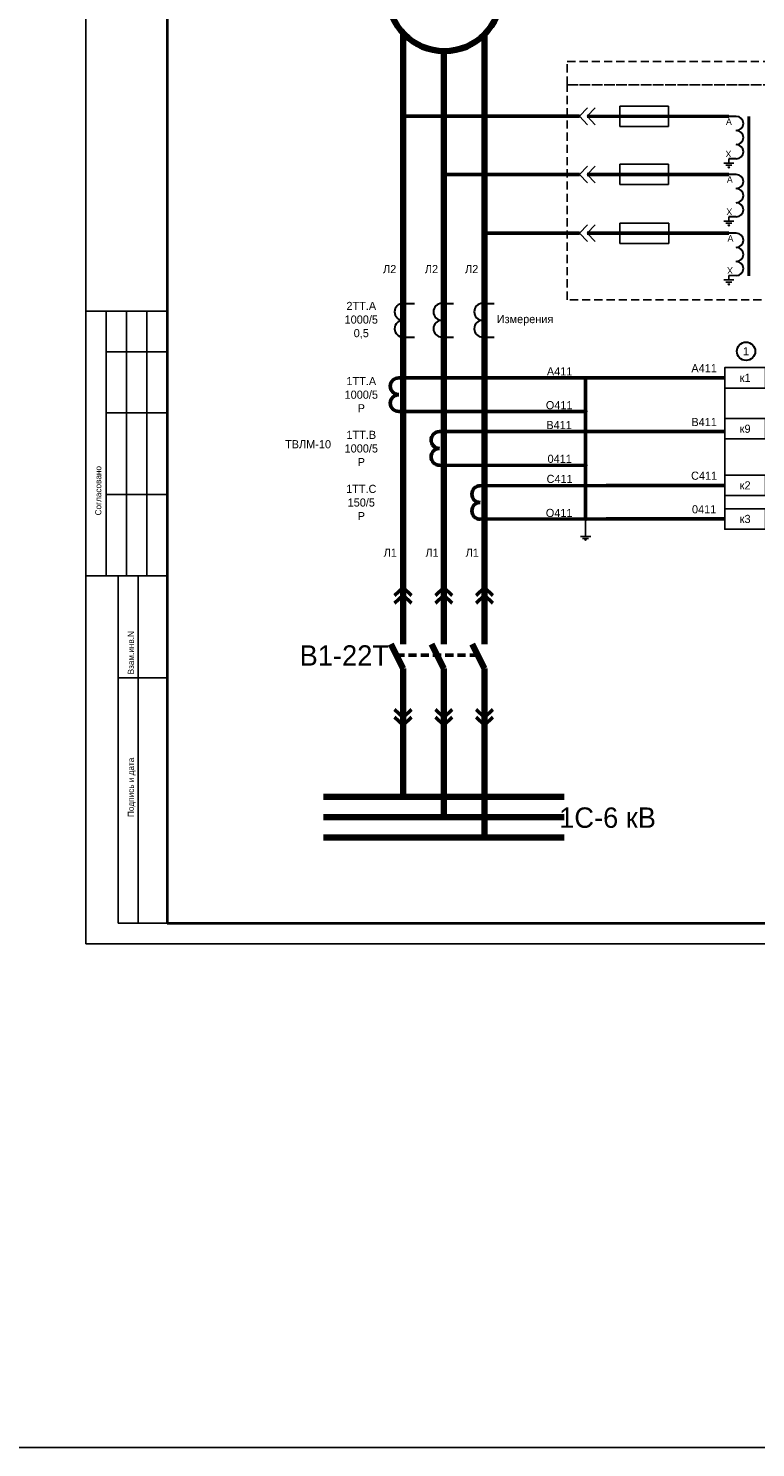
# Model space of a CAD drawing. Header units: millimetres. Extents: x 7700 to 12777, y -2533 to 2568.
# Tile 34 of 74: x 8679 to 8857, y 529 to 877. Entities that reach past the tile are written whole.
import ezdxf

# ---------------------------------------------------------------- set-up
doc = ezdxf.new("R2010")
doc.units = ezdxf.units.MM
doc.linetypes.add('JIS_02_2.0', pattern=[3, 2, -1])
doc.styles.add('SIMPLEX', font='txt', dxfattribs={"height": 5})

msp = doc.modelspace()

# ---------------------------------------------------------------- linework, layer by layer
for p, q in [((8692.56, 652.45), (8692.56, 949.5)), ((8692.56, 652.45), (8692.56, 949.5)), ((8813.64, 855.46), (8815.6, 857.52)), ((8815.53, 855.46), (8817.49, 857.52)), ((8823.53, 857.96), (8823.53, 852.96)), ((8835.53, 857.96), (8823.53, 857.96)), ((8835.53, 852.96), (8835.53, 857.96)), ((8815.6, 853.39), (8813.64, 855.46)), ((8817.49, 853.39), (8815.53, 855.46)), ((8823.53, 852.96), (8835.53, 852.96)), ((8813.64, 841.21), (8815.6, 843.27)), ((8815.53, 841.21), (8817.49, 843.27)), ((8823.53, 843.71), (8823.53, 838.71)), ((8835.53, 843.71), (8823.53, 843.71)), ((8835.53, 838.71), (8835.53, 843.71)), ((8849.05, 843.98), (8851.55, 843.98)), ((8849.55, 843.48), (8851.05, 843.48)), ((8850.05, 842.98), (8850.3, 842.73)), ((8850.05, 842.98), (8850.55, 842.98)), ((8850.3, 843.98), (8850.3, 845.04)), ((8850.55, 842.98), (8850.3, 842.73)), ((8815.6, 839.15), (8813.64, 841.21)), ((8817.49, 839.15), (8815.53, 841.21)), ((8823.53, 838.71), (8835.53, 838.71)), ((8813.64, 826.78), (8815.6, 828.84)), ((8815.53, 826.78), (8817.49, 828.84)), ((8823.59, 829.28), (8823.59, 824.28)), ((8835.59, 829.28), (8823.59, 829.28)), ((8835.59, 824.28), (8835.59, 829.28)), ((8849.05, 829.74), (8851.55, 829.74)), ((8849.55, 829.24), (8851.05, 829.24)), ((8850.05, 828.74), (8850.3, 828.48)), ((8850.05, 828.74), (8850.55, 828.74)), ((8850.3, 829.74), (8850.3, 830.8)), ((8850.55, 828.74), (8850.3, 828.48)), ((8815.6, 824.72), (8813.64, 826.78)), ((8817.49, 824.72), (8815.53, 826.78)), ((8823.59, 824.28), (8835.59, 824.28)), ((8849.05, 815.31), (8851.55, 815.31)), ((8849.55, 814.81), (8851.05, 814.81)), ((8852.13, 816.37), (8850.3, 816.37)), ((8850.3, 815.31), (8850.3, 816.37)), ((8850.05, 814.31), (8850.3, 814.06)), ((8850.05, 814.31), (8850.55, 814.31)), ((8850.55, 814.31), (8850.3, 814.06)), ((8712.56, 807.69), (8692.56, 807.69)), ((8697.56, 742.69), (8697.56, 807.69)), ((8702.56, 742.69), (8702.56, 807.69)), ((8707.56, 742.69), (8707.56, 807.69)), ((8697.56, 797.69), (8712.56, 797.69)), ((8849.3, 793.8), (8849.3, 754.17)), ((8697.56, 782.69), (8712.56, 782.69)), ((8697.56, 762.69), (8712.56, 762.69)), ((8815.16, 752.65), (8815.16, 756.67)), ((8813.91, 752.37), (8816.41, 752.37)), ((8814.41, 751.87), (8815.91, 751.87)), ((8814.91, 751.64), (8815.16, 751.39)), ((8814.91, 751.64), (8815.41, 751.64)), ((8815.41, 751.64), (8815.16, 751.39)), ((8692.56, 742.69), (8712.56, 742.69)), ((8700.56, 657.5), (8700.56, 742.69)), ((8705.43, 657.5), (8705.43, 742.69)), ((8700.56, 717.69), (8712.56, 717.69)), ((8712.56, 657.5), (8700.56, 657.5)), ((8692.56, 652.45), (9112.57, 652.45))]:
    msp.add_line(p, q)
at = {"linetype": 'Continuous', "lineweight": 40}
msp.add_line((8712.56, 944.5), (8712.56, 657.5), dxfattribs=at)
at = {"color": 40, "lineweight": 100, "true_color": 0xf8d731}
for p, q in [((8770.38, 875.87), (8770.38, 725.98)), ((8767.36, 725.98), (8770.38, 719.98)), ((8770.38, 688.51), (8770.38, 719.98)), ((8750.9, 688.51), (8809.87, 688.49))]:
    msp.add_line(p, q, dxfattribs=at)
at = {"color": 1, "lineweight": 100}
for p, q in [((8790.38, 875.56), (8790.38, 725.98)), ((8790.38, 719.98), (8787.38, 725.98)), ((8790.38, 678.5), (8790.38, 719.98)), ((8750.9, 678.51), (8809.87, 678.5))]:
    msp.add_line(p, q, dxfattribs=at)
at = {"color": 3, "lineweight": 100}
for p, q in [((8780.38, 871.45), (8780.38, 725.98)), ((8777.38, 725.98), (8780.38, 719.98)), ((8780.38, 683.51), (8780.38, 719.98)), ((8750.9, 683.51), (8809.87, 683.51))]:
    msp.add_line(p, q, dxfattribs=at)
at = {"color": 40, "lineweight": 50, "true_color": 0xf8d731}
for p, q in [((8813.64, 855.46), (8770.38, 855.46)), ((8815.53, 855.46), (8850.3, 855.45)), ((8769.33, 791.3), (8820.17, 791.3)), ((8849.3, 791.3), (8820.17, 791.3))]:
    msp.add_line(p, q, dxfattribs=at)
at = {"lineweight": 30}
for p, q in [((8852.13, 855.45), (8850.3, 855.45)), ((8852.13, 845.04), (8850.3, 845.04)), ((8852.13, 841.21), (8850.3, 841.21)), ((8852.13, 830.8), (8850.3, 830.8)), ((8852.13, 826.78), (8850.3, 826.78)), ((8770.38, 809.54), (8773.23, 809.54)), ((8779.9, 809.54), (8782.76, 809.54)), ((8789.9, 809.54), (8792.76, 809.54)), ((8770.38, 801.3), (8773.23, 801.3)), ((8779.9, 801.3), (8782.76, 801.3)), ((8789.9, 801.3), (8792.76, 801.3))]:
    msp.add_line(p, q, dxfattribs=at)
at = {"color": 3, "lineweight": 50}
for p, q in [((8813.64, 841.21), (8780.38, 841.21)), ((8815.53, 841.21), (8850.3, 841.21)), ((8779.33, 778.11), (8849.3, 778.11))]:
    msp.add_line(p, q, dxfattribs=at)
at = {"color": 1, "lineweight": 50}
for p, q in [((8813.64, 826.78), (8790.38, 826.78)), ((8815.53, 826.78), (8850.3, 826.78)), ((8789.33, 764.84), (8820.17, 764.92)), ((8820.17, 764.92), (8849.3, 764.92))]:
    msp.add_line(p, q, dxfattribs=at)
at = {"linetype": 'Continuous'}
for p, q in [((8712.56, 798.51), (8712.56, 778.51)), ((8712.56, 758.51), (8712.56, 738.51))]:
    msp.add_line(p, q, dxfattribs=at)
at = {"lineweight": 50}
for p, q in [((8815.16, 756.67), (8815.16, 791.3)), ((8769.33, 783.05), (8815.16, 783.05)), ((8779.33, 769.86), (8815.16, 769.81)), ((8789.33, 756.59), (8820.17, 756.67)), ((8820.17, 756.67), (8849.3, 756.67)), ((8768.32, 737.91), (8770.38, 739.88)), ((8770.38, 739.88), (8772.45, 737.91)), ((8778.32, 737.91), (8780.38, 739.88)), ((8780.38, 739.88), (8782.45, 737.91)), ((8788.32, 737.91), (8790.38, 739.88)), ((8790.38, 739.88), (8792.44, 737.91)), ((8768.32, 736.02), (8770.38, 737.98)), ((8770.38, 737.98), (8772.45, 736.02)), ((8778.32, 736.02), (8780.38, 737.98)), ((8780.38, 737.98), (8782.45, 736.02)), ((8788.32, 736.02), (8790.38, 737.98)), ((8790.38, 737.98), (8792.44, 736.02)), ((8768.32, 709.95), (8770.38, 707.98)), ((8768.32, 708.05), (8770.38, 706.09)), ((8770.38, 707.98), (8772.45, 709.95)), ((8770.38, 706.09), (8772.45, 708.05)), ((8778.32, 709.95), (8780.38, 707.98)), ((8778.32, 708.05), (8780.38, 706.09)), ((8780.38, 707.98), (8782.45, 709.95)), ((8780.38, 706.09), (8782.45, 708.05)), ((8788.32, 709.95), (8790.38, 707.98)), ((8788.32, 708.05), (8790.38, 706.09)), ((8790.38, 707.98), (8792.44, 709.95)), ((8790.38, 706.09), (8792.44, 708.05))]:
    msp.add_line(p, q, dxfattribs=at)
at = {"linetype": 'JIS_02_2.0', "lineweight": 50}
msp.add_line((8768.73, 723.27), (8788.74, 723.27), dxfattribs=at)
at = {"lineweight": 40}
msp.add_line((8712.56, 657.5), (9107.65, 657.5), dxfattribs=at)
at = {"color": 2}
msp.add_lwpolyline([(7701.96, 1101.04), (12739.64, 1101.04), (12739.64, 528.85), (7701.96, 528.85)], close=True, dxfattribs=at)
at = {"color": 32, "linetype": 'JIS_02_2.0', "true_color": 0xcd6928}
msp.add_lwpolyline([(8810.68, 868.91), (8810.68, 868.91), (8936.3, 868.91), (8936.3, 863.22), (8810.68, 863.22), (8810.68, 868.91)], dxfattribs=at)
msp.add_lwpolyline([(8810.68, 863.22), (8936.3, 863.22), (8936.3, 810.47), (8810.68, 810.47)], close=True, dxfattribs=at)
at = {"color": 2, "lineweight": 100, "const_width": 0.45}
msp.add_lwpolyline([(8770.65, 855.46, 1), (8770.1, 855.46, 1)], format="xyb", close=True, dxfattribs=at)
at = {"const_width": 0.75}
msp.add_lwpolyline([(8855.19, 816.25), (8855.19, 855.45)], dxfattribs=at)
at = {"color": 3, "lineweight": 50, "const_width": 0.45}
msp.add_lwpolyline([(8780.65, 841.21, 1), (8780.1, 841.21, 1)], format="xyb", close=True, dxfattribs=at)
at = {"color": 1, "lineweight": 100, "const_width": 0.45}
msp.add_lwpolyline([(8790.66, 826.78, 1), (8790.11, 826.78, 1)], format="xyb", close=True, dxfattribs=at)
at = {"lineweight": 50}
for points, const_width in [([(8770.38, 817.85, 1), (8770.38, 818.31, 1)], 0.378), ([(8780.38, 817.85, 1), (8780.38, 818.31, 1)], 0.378), ([(8790.38, 817.85, 1), (8790.38, 818.31, 1)], 0.378), ([(8815.16, 783.33, 1), (8815.16, 782.78, 1)], 0.45), ([(8815.16, 770.09, 1), (8815.16, 769.54, 1)], 0.45), ([(8815.16, 756.94, 1), (8815.16, 756.39, 1)], 0.45), ([(8770.38, 747.95, 1), (8770.38, 748.42, 1)], 0.378), ([(8780.38, 747.95, 1), (8780.38, 748.42, 1)], 0.378), ([(8790.38, 747.95, 1), (8790.38, 748.42, 1)], 0.378)]:
    msp.add_lwpolyline(points, format="xyb", close=True, dxfattribs=dict(at, const_width=const_width))
for points in [[(8859.3, 788.8), (8849.3, 788.8), (8849.3, 793.8), (8859.3, 793.8)], [(8859.3, 776.3), (8849.3, 776.3), (8849.3, 781.3), (8859.3, 781.3)], [(8859.3, 762.42), (8849.3, 762.42), (8849.3, 767.42), (8859.3, 767.42)], [(8859.3, 754.17), (8849.3, 754.17), (8849.3, 759.17), (8859.3, 759.17)]]:
    msp.add_lwpolyline(points, close=True)
at = {"lineweight": 100}
msp.add_circle((8780.53, 885.31), 13.86, dxfattribs=at)
at = {"lineweight": 30}
msp.add_circle((8854.51, 797.81), 2.25, dxfattribs=at)
for centre, radius, start, end in [((8852.13, 853.72), 1.73, 270, 90), ((8852.13, 850.25), 1.73, 270, 90), ((8852.13, 846.78), 1.73, 270, 90), ((8852.13, 839.47), 1.73, 270, 90), ((8852.13, 836), 1.73, 270, 90), ((8852.13, 832.53), 1.73, 270, 90), ((8852.13, 825.04), 1.73, 270, 90), ((8852.13, 821.57), 1.73, 270, 90), ((8852.13, 818.11), 1.73, 270, 90), ((8770.38, 807.48), 2.06, 90, 270), ((8779.9, 807.48), 2.06, 90, 270), ((8789.9, 807.48), 2.06, 90, 270), ((8770.38, 803.36), 2.06, 90, 270), ((8779.9, 803.36), 2.06, 90, 270), ((8789.9, 803.36), 2.06, 90, 270)]:
    msp.add_arc(centre, radius, start, end, dxfattribs=at)
at = {"lineweight": 50}
for centre in [(8769.33, 789.24), (8769.33, 785.11), (8779.33, 776.04), (8779.33, 771.92), (8789.33, 762.78), (8789.33, 758.66)]:
    msp.add_arc(centre, 2.06, 90, 270, dxfattribs=at)

# ---------------------------------------------------------------- texts
at = {"linetype": 'Continuous', "style": 'SIMPLEX'}
for s, p in [('Согласовано', (8696.39, 757.56)), ('Взам.инв.N', (8704.39, 718.56)), ('Подпись и дата', (8704.39, 683.56))]:
    msp.add_text(s, height=1.5, rotation=90, dxfattribs=at).set_placement(p)
at = {"style": 'SIMPLEX'}
for s, insert, char_height, width, attachment_point in [('A', (8850.31, 854.16), 1.6, 2.9129, 5), ('A', (8850.53, 839.97), 1.6, 2.9129, 5), ('A', (8850.69, 825.54), 1.6, 2.9129, 5), ('Л2', (8767.11, 817.97), 2, 9.9995, 5), ('Л2', (8777.37, 817.97), 2, 9.9995, 5), ('Л2', (8787.22, 817.97), 2, 9.9995, 5), ('\\A1;2ТТ.А\\P1000/5\\P0,5', (8760.15, 805.42), 2, 9.9995, 5), ('\\A1;Измерения', (8800.31, 805.42), 2, 9.9995, 5), ('1', (8854.51, 797.81), 2, 4.3874, 5), ('A411', (8808.79, 792.88), 2, 9.9995, 5), ('A411', (8844.23, 793.66), 2, 9.9995, 5), ('1ТТ.А\\P1000/5\\PР', (8760.15, 787.17), 2, 9.9995, 5), ('О411', (8808.68, 784.58), 2, 9.9995, 5), ('B411', (8808.66, 779.73), 2, 9.9995, 5), ('B411', (8844.23, 780.47), 2, 9.9995, 5), ('1ТТ.B\\P1000/5\\PР', (8760.15, 773.98), 2, 9.9995, 5), ('ТВЛМ-10', (8747.1, 775), 2, 9.9995, 5), ('0411', (8808.81, 771.42), 2, 9.9995, 5), ('C411', (8808.79, 766.49), 2, 9.9995, 5), ('C411', (8844.23, 767.28), 2, 9.9995, 5), ('1ТТ.С\\P150/5\\PР', (8760.15, 760.72), 2, 9.9995, 5), ('О411', (8808.68, 758.14), 2, 9.9995, 5), ('0411', (8844.23, 759.04), 2, 9.9995, 5), ('Л1', (8767.25, 748.4), 2, 9.9995, 5), ('Л1', (8777.51, 748.4), 2, 9.9995, 5), ('Л1', (8787.36, 748.4), 2, 9.9995, 5), ('В1-22Т', (8745.02, 723.18), 5, 18.8389, 4), ('1С-6 кВ', (8832.41, 683.37), 5, 22.9158, 6)]:
    msp.add_mtext(s, dxfattribs=dict(at, insert=insert, char_height=char_height, width=width, attachment_point=attachment_point))
at = {"attachment_point": 5, "style": 'SIMPLEX'}
for s, insert, char_height, width, rotation in [('X', (8850.2, 846.27), 1.6, 2.6928, 180), ('X', (8850.42, 832.09), 1.6, 2.6928, 180), ('X', (8850.58, 817.66), 1.6, 2.6928, 180), ('к1', (8854.3, 791.3), 2, 9.9995, 0), ('к9', (8854.3, 778.8), 2, 9.9995, 0), ('к2', (8854.3, 764.92), 2, 9.9995, 0), ('к3', (8854.3, 756.67), 2, 9.9995, 0)]:
    msp.add_mtext(s, dxfattribs=dict(at, insert=insert, char_height=char_height, width=width, rotation=rotation))

doc.saveas('drawing.dxf')
